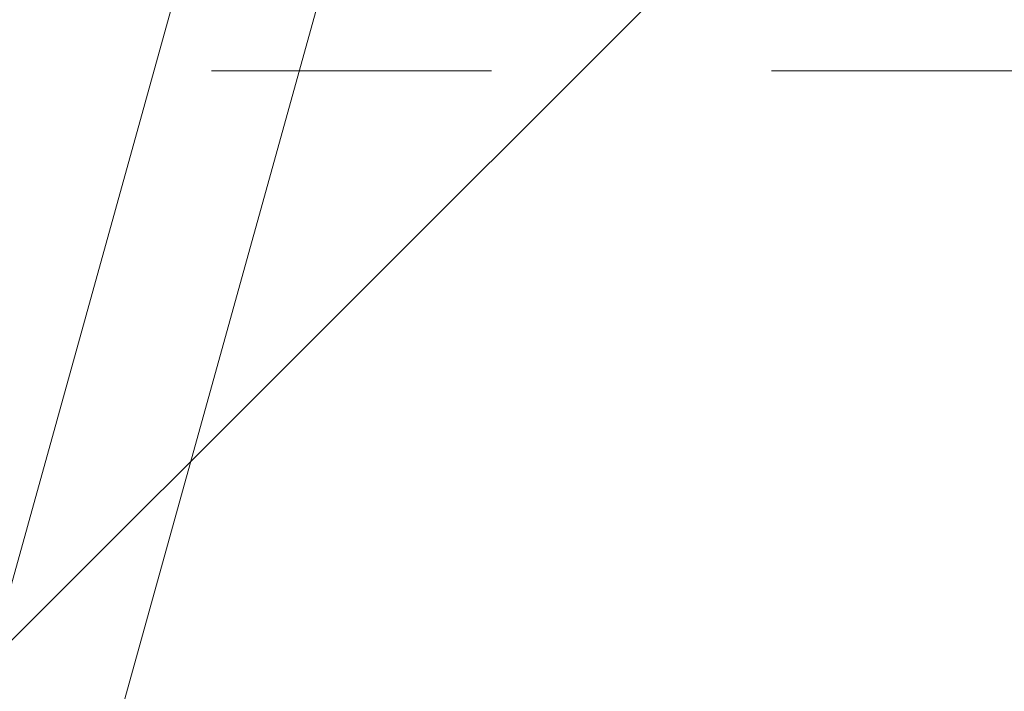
# Model space of a CAD drawing. Header units: millimetres. Extents: x -6861 to -4784, y 84 to 6892.
# Tile 8 of 200: x -5051 to -5040, y 236 to 243. Entities that reach past the tile are written whole.
import ezdxf

# ---------------------------------------------------------------- set-up
doc = ezdxf.new("R2010")
doc.units = ezdxf.units.MM
doc.linetypes.add('Dash', pattern=[6, 3, -3])
doc.layers.add('A-ANNO-DIMS', color=7, linetype='Dash', lineweight=9, true_color=0xd2d2d2)
doc.layers.add('A-DETL-GENF', color=7, linetype='Continuous', lineweight=9)
doc.layers.add('E-LITE-EQPM', color=7, linetype='Continuous', lineweight=20)

# ---------------------------------------------------------------- blocks, each defined once
blk = doc.blocks.new('01 PODIUM EMPOTRADO CON MARCO 3_glb - PODIUM EMPOTRADO CON MARCO 3_dwg_NS-2254 ÍßÁ_1_5Ð_$$_É_îAÔO-659104-Lateral_PDF')
at = {"lineweight": 9}
for p, q in [((-3248.385, 199.954), (-3234.912, 248.5)), ((-3233.355, 248.5), (-3246.94, 199.553))]:
    blk.add_line(p, q, dxfattribs=at)
blk = doc.blocks.new('01 PODIUM EMPOTRADO CON MARCO 3_glb - UNO  WHITE_GOLD DOWNLIGHT EMPOTRABLE-659121-Lateral_PDF')
blk.add_blockref('01 PODIUM EMPOTRADO CON MARCO 3_glb - PODIUM EMPOTRADO CON MARCO 3_dwg_NS-2254 ÍßÁ_1_5Ð_$$_É_îAÔO-659104-Lateral_PDF', (0, 0))

msp = doc.modelspace()

# ---------------------------------------------------------------- hatches: boundary and pattern name
at = {"layer": 'A-DETL-GENF', "true_color": 0xaaaaaa}
h = msp.add_hatch(dxfattribs=at)
h.set_pattern_fill('FP_2', color=253, style=0, pattern_type=2)
h.set_pattern_definition([(45, (-4840.205, 277.281), (-10.6066, 10.6066), []), (135, (-4840.205, 277.281), (-10.6066, -10.6066), [])])
h.paths.add_polyline_path([(-5061.657, 150), (-4823.757, 150), (-4823.757, 450), (-5061.657, 450), (-5061.657, 351.5), (-4866.657, 351.5), (-4866.657, 248.5), (-5061.657, 248.5), (-5061.657, 159.163)])

# ---------------------------------------------------------------- linework, layer by layer
at = {"layer": 'A-ANNO-DIMS'}
msp.add_line((-5078.657, 242.5), (-4815.044, 242.5), dxfattribs=at)

# ---------------------------------------------------------------- block references
at = {"layer": 'E-LITE-EQPM'}
msp.add_blockref('01 PODIUM EMPOTRADO CON MARCO 3_glb - UNO  WHITE_GOLD DOWNLIGHT EMPOTRABLE-659121-Lateral_PDF', (-1812.697, 0), dxfattribs=at)

doc.saveas('drawing.dxf')
